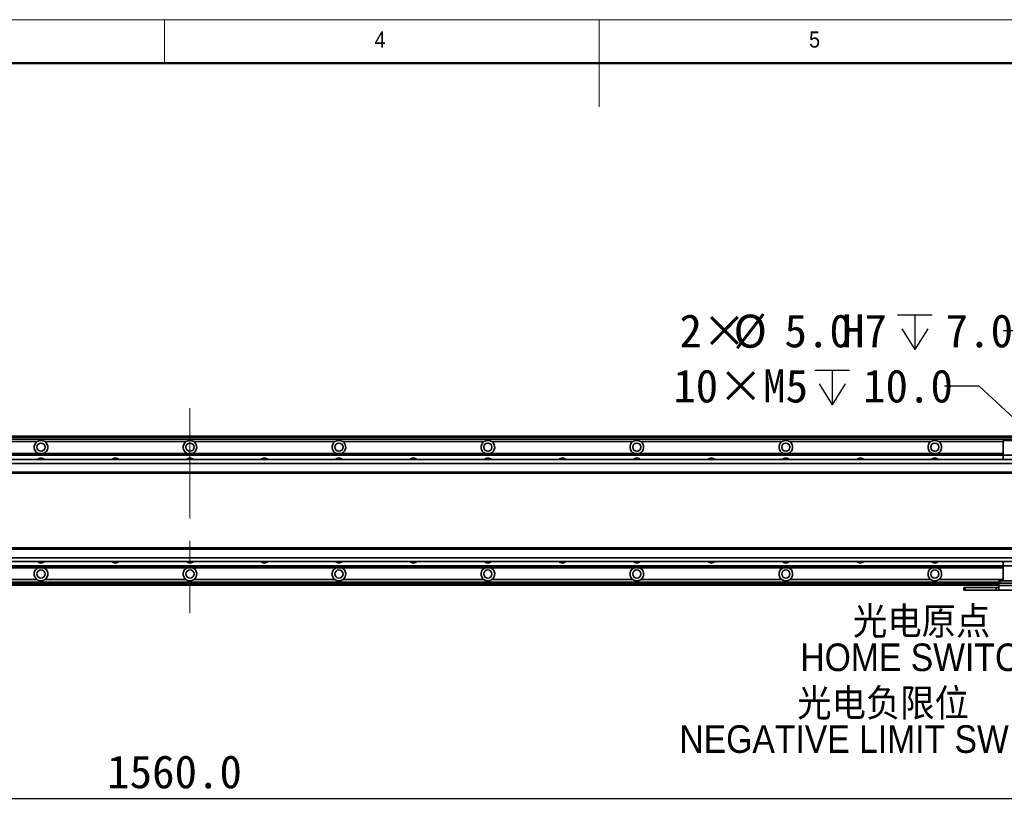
# Model space of a CAD drawing. Header units: millimetres. Extents: x 35 to 2905, y 35 to 2044.
# Tile 7 of 9: x 1003 to 1796, y 1410 to 2044. Entities that reach past the tile are written whole.
import ezdxf

# ---------------------------------------------------------------- set-up
doc = ezdxf.new("R2010")
doc.units = ezdxf.units.MM
doc.header["$LTSCALE"] = 7
doc.linetypes.add('CENTERX2', pattern=[20.32, 12.7, -2.54, 2.54, -2.54])
doc.layers.add('黑色实线', color=7, linetype='Continuous')
doc.styles.add('SLDTEXTSTYLE0', font='Gothic.ttf', dxfattribs={"width": 0.913, "bigfont": 'bigfont'})
doc.styles.add('SLDTEXTSTYLE1', font='Gothic.ttf', dxfattribs={"width": 0.913})
doc.styles.add('SLDTEXTSTYLE8', font='txt')
doc.dimstyles.new('SLDDIMSTYLE3', dxfattribs={"dimtxt": 26.6, "dimasz": 14, "dimexe": 0, "dimexo": 0.0625, "dimgap": 6.65, "dimtad": 2, "dimdec": 1, "dimrnd": 1e-09, "dimzin": 4, "dimdsep": 46, "dimtxsty": 'SLDTEXTSTYLE8', "dimsah": 1, "dimcen": 0.09, "dimadec": 0, "dimazin": 1, "dimtfac": 1, "dimtdec": 1, "dimtofl": 0, "dimtmove": 0, "dimatfit": 3, "dimfxl": 0, "dimfrac": 2, "dimtolj": 1, "dimtzin": 12, "dimarcsym": 0})
doc.dimstyles.new('SLDDIMSTYLE4', dxfattribs={"dimtxt": 26.6, "dimasz": 14, "dimexe": 0, "dimexo": 0.0625, "dimgap": 6.65, "dimtad": 0, "dimtih": 1, "dimtoh": 1, "dimdec": 1, "dimrnd": 1e-09, "dimzin": 4, "dimdsep": 46, "dimtxsty": 'SLDTEXTSTYLE8', "dimsah": 1, "dimcen": 0, "dimadec": 0, "dimazin": 1, "dimtfac": 1, "dimtdec": 1, "dimtofl": 0, "dimtmove": 0, "dimatfit": 3, "dimfxl": 0, "dimfrac": 2, "dimtolj": 1, "dimtzin": 12, "dimarcsym": 0})
doc.dimstyles.new('SLDDIMSTYLE5', dxfattribs={"dimtxt": 26.6, "dimasz": 14, "dimexe": 0, "dimexo": 0.0625, "dimgap": 6.65, "dimtad": 0, "dimtih": 1, "dimtoh": 1, "dimdec": 1, "dimrnd": 1e-09, "dimzin": 12, "dimdsep": 46, "dimtxsty": 'SLDTEXTSTYLE8', "dimsah": 1, "dimcen": 0, "dimadec": 0, "dimazin": 3, "dimtfac": 1, "dimtdec": 1, "dimtofl": 0, "dimtmove": 0, "dimatfit": 3, "dimfxl": 0, "dimfrac": 2, "dimtolj": 1, "dimtzin": 12, "dimarcsym": 0})

# ---------------------------------------------------------------- blocks, each defined once
blk = doc.blocks.new('SW_SYMBOL_HOLE_DEPTH')
at = {"layer": '黑色实线', "color": 0}
for p, q in [((0, 6125), (5600, 6125)), ((2800, 6125), (2800, 525)), ((700, 3885), (2800, 525)), ((4900, 3885), (2800, 525))]:
    blk.add_line(p, q, dxfattribs=at)
blk = doc.blocks.new('_D_10')
at = {"layer": '黑色实线'}
for p, q in [((1823.52, 1793.64), (1795.52, 1793.64)), ((1906.26, 1700.81), (1823.52, 1793.64))]:
    blk.add_line(p, q, dxfattribs=at)
blk.add_solid([(1906.26, 1700.81), (1898.52, 1712.66), (1895.38, 1709.86)], dxfattribs=at)
at = {"layer": '黑色实线', "xscale": 0.004985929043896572, "yscale": 0.004985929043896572, "zscale": 0.004985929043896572}
blk.add_blockref('SW_SYMBOL_HOLE_DEPTH', (1710.26, 1775.92), dxfattribs=at)
at = {"layer": '黑色实线', "char_height": 26.6, "attachment_point": 1, "style": 'SLDTEXTSTYLE8'}
for s, insert in [('2×', (1534.76, 1806.93)), ('%%c', (1578.28, 1806.67)), ('5.0', (1619.37, 1806.93)), ('H7', (1665.7, 1806.93)), ('7.0', (1749.19, 1806.93))]:
    blk.add_mtext(s, dxfattribs=dict(at, insert=insert))
blk = doc.blocks.new('_D_13')
at = {"layer": '黑色实线'}
for p, q in [((1776.19, 1749.13), (1748.19, 1749.13)), ((1828.89, 1700.37), (1776.19, 1749.13))]:
    blk.add_line(p, q, dxfattribs=at)
blk.add_solid([(1828.89, 1700.37), (1820.04, 1711.42), (1817.18, 1708.33)], dxfattribs=at)
at = {"layer": '黑色实线', "xscale": 0.004985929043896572, "yscale": 0.004985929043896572, "zscale": 0.004985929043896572}
blk.add_blockref('SW_SYMBOL_HOLE_DEPTH', (1643.71, 1731.52), dxfattribs=at)
at = {"layer": '黑色实线', "char_height": 26.6, "attachment_point": 1, "style": 'SLDTEXTSTYLE8'}
for s, insert in [('10×M5', (1529.74, 1762.53)), ('10.0', (1682.65, 1762.53))]:
    blk.add_mtext(s, dxfattribs=dict(at, insert=insert))
blk = doc.blocks.new('_D_20')
at = {"layer": '黑色实线'}
for p, q in [((1920.43, 1517.48), (1920.43, 1410.14)), ((360.43, 1513.63), (360.43, 1410.14)), ((360.43, 1417.14), (1920.43, 1417.14))]:
    blk.add_line(p, q, dxfattribs=at)
for points in [[(360.43, 1417.14), (374.43, 1415.04), (374.43, 1419.24)], [(1920.43, 1417.14), (1906.43, 1419.24), (1906.43, 1415.04)]]:
    blk.add_solid(points, dxfattribs=at)
at = {"layer": '黑色实线', "insert": (1073.75, 1452.04), "char_height": 26.6, "attachment_point": 1, "style": 'SLDTEXTSTYLE8'}
blk.add_mtext('1560.0', dxfattribs=at)
blk = doc.blocks.new('SW_NOTE_5')
at = {"layer": '黑色实线', "color": 0, "char_height": 22.225, "attachment_point": 2}
for s, insert, style in [('光电原点', (-106.48, 40.07), 'SLDTEXTSTYLE0'), ('HOME SWITCH', (-106.25, 10.84), 'SLDTEXTSTYLE1')]:
    blk.add_mtext(s, dxfattribs=dict(at, insert=insert, style=style))
blk = doc.blocks.new('SW_NOTE_6')
at = {"layer": '黑色实线', "color": 0, "char_height": 22.225, "attachment_point": 2}
for s, insert, style in [('光电负限位', (-170.23, 39.95), 'SLDTEXTSTYLE0'), ('NEGATIVE LIMIT SWITCH', (-170.02, 10.72), 'SLDTEXTSTYLE1')]:
    blk.add_mtext(s, dxfattribs=dict(at, insert=insert, style=style))

msp = doc.modelspace()

# ---------------------------------------------------------------- linework, layer by layer
at = {"color": 7, "linetype": 'Continuous', "lineweight": 18}
for p, q in [((2905, 2044), (35, 2044)), ((1120, 2009), (1120, 2044)), ((1470, 2044), (1470, 1974)), ((70, 2009), (2870, 2009))]:
    msp.add_line(p, q, dxfattribs=at)
at = {"color": 7, "linetype": 'Continuous', "lineweight": 50}
msp.add_line((2870, 2009), (70, 2009), dxfattribs=at)
at = {"color": 7, "linetype": 'Continuous', "lineweight": 35}
for p, q in [((1821.43, 1708.94), (459.43, 1708.94)), ((459.43, 1708.74), (1821.43, 1708.74)), ((459.43, 1708.54), (1821.43, 1708.54)), ((1821.43, 1708.44), (459.43, 1708.44)), ((1821.43, 1706.44), (459.43, 1706.44)), ((2045.43, 1705.44), (1795.43, 1705.44)), ((1795.43, 1705.44), (1795.43, 1693.44)), ((1017.26, 1704.44), (903.6, 1704.44)), ((1137.26, 1704.44), (1023.6, 1704.44)), ((1257.26, 1704.44), (1143.6, 1704.44)), ((1377.26, 1704.44), (1263.6, 1704.44)), ((1497.26, 1704.44), (1383.6, 1704.44)), ((1617.26, 1704.44), (1503.6, 1704.44)), ((1737.26, 1704.44), (1623.6, 1704.44)), ((2065.93, 1689.94), (214.93, 1689.94)), ((485.43, 1694.94), (1795.43, 1694.94)), ((485.43, 1694.64), (1795.43, 1694.64)), ((485.43, 1693.74), (1795.43, 1693.74)), ((485.43, 1693.45), (1795.43, 1693.45)), ((2045.43, 1693.44), (1795.43, 1693.44)), ((1795.43, 1693.44), (1795.43, 1689.94)), ((2065.93, 1686.94), (214.93, 1686.94)), ((2065.93, 1679.94), (214.93, 1679.94)), ((214.93, 1678.94), (2065.93, 1678.94)), ((2065.93, 1618.94), (214.93, 1618.94)), ((2065.93, 1617.94), (214.93, 1617.94)), ((2065.93, 1610.94), (214.93, 1610.94)), ((2065.93, 1607.94), (214.93, 1607.94)), ((485.43, 1604.43), (1795.43, 1604.43)), ((485.43, 1604.14), (1795.43, 1604.14)), ((485.43, 1603.24), (1795.43, 1603.24)), ((485.43, 1602.95), (1795.43, 1602.95)), ((1795.43, 1607.94), (1795.43, 1604.44)), ((2045.43, 1604.44), (1795.43, 1604.44)), ((1795.43, 1604.44), (1795.43, 1592.44)), ((1791.93, 1591.45), (490.93, 1591.45)), ((1791.93, 1588.94), (490.93, 1588.94)), ((1017.26, 1593.45), (903.6, 1593.45)), ((1137.26, 1593.45), (1023.6, 1593.45)), ((1257.26, 1593.45), (1143.6, 1593.45)), ((1377.26, 1593.45), (1263.6, 1593.45)), ((1497.26, 1593.45), (1383.6, 1593.45)), ((1617.26, 1593.45), (1503.6, 1593.45)), ((1737.26, 1593.45), (1623.6, 1593.45)), ((1763.93, 1584.94), (1763.93, 1586.94)), ((1763.93, 1586.94), (1764.93, 1586.94)), ((1764.93, 1586.94), (1764.93, 1584.94)), ((1764.93, 1586.94), (1789.93, 1586.94)), ((1789.93, 1584.94), (1789.93, 1586.94)), ((1789.93, 1586.94), (1791.93, 1586.94)), ((1791.93, 1590.44), (1791.93, 1592.44)), ((1791.93, 1592.44), (1792.93, 1592.44)), ((1792.93, 1590.44), (1791.93, 1590.44)), ((1791.93, 1588.61), (1791.93, 1590.44)), ((1791.93, 1588.61), (1826.93, 1588.61)), ((1791.93, 1584.94), (1791.93, 1588.61)), ((1792.93, 1592.44), (1792.93, 1590.44)), ((1792.93, 1592.44), (1795.43, 1592.44)), ((1792.93, 1590.44), (1825.93, 1590.44)), ((2045.43, 1592.44), (1795.43, 1592.44)), ((1764.93, 1584.94), (1763.93, 1584.94)), ((1764.93, 1584.94), (1789.93, 1584.94)), ((1791.93, 1584.94), (1789.93, 1584.94)), ((1826.93, 1584.94), (1791.93, 1584.94))]:
    msp.add_line(p, q, dxfattribs=at)
at = {"color": 8, "linetype": 'Continuous', "lineweight": 35}
for p, q in [((1821.43, 1707.94), (459.43, 1707.94)), ((1795.43, 1704.44), (1743.6, 1704.44)), ((1791.93, 1589.94), (490.93, 1589.94)), ((1795.43, 1593.45), (1743.6, 1593.45))]:
    msp.add_line(p, q, dxfattribs=at)
at = {"color": 7, "linetype": 'Continuous', "lineweight": 35}
for centre in [(1020.43, 1699.94), (1140.43, 1699.94), (1260.43, 1699.94), (1380.43, 1699.94), (1500.43, 1699.94), (1620.43, 1699.94), (1740.43, 1699.94), (1020.43, 1597.94), (1140.43, 1597.94), (1260.43, 1597.94), (1380.43, 1597.94), (1500.43, 1597.94), (1620.43, 1597.94), (1740.43, 1597.94)]:
    msp.add_circle(centre, 3.3, dxfattribs=at)
for centre, radius, start, end in [((1020.43, 1699.94), 5.5, 125.18979, 245.50882), ((1020.43, 1699.94), 5.5, 294.49118, 54.81021), ((1140.43, 1699.94), 5.5, 125.18979, 245.50882), ((1140.43, 1699.94), 5.5, 294.49118, 54.81021), ((1260.43, 1699.94), 5.5, 125.18979, 245.50882), ((1260.43, 1699.94), 5.5, 294.49118, 54.81021), ((1380.43, 1699.94), 5.5, 125.18979, 245.50882), ((1380.43, 1699.94), 5.5, 294.49118, 54.81021), ((1500.43, 1699.94), 5.5, 125.18979, 245.50882), ((1500.43, 1699.94), 5.5, 294.49118, 54.81021), ((1620.43, 1699.94), 5.5, 125.18979, 245.50882), ((1620.43, 1699.94), 5.5, 294.49118, 54.81021), ((1740.43, 1699.94), 5.5, 125.18979, 245.50882), ((1740.43, 1699.94), 5.5, 294.49118, 54.81021), ((1020.43, 1687.44), 3.75, 41.91572, 138.08428), ((1080.43, 1687.44), 3.75, 41.91572, 138.08428), ((1140.43, 1687.44), 3.75, 41.91572, 138.08428), ((1200.43, 1687.44), 3.75, 41.91572, 138.08428), ((1260.43, 1687.44), 3.75, 41.91572, 138.08428), ((1320.43, 1687.44), 3.75, 41.91572, 138.08428), ((1380.43, 1687.44), 3.75, 41.91572, 138.08428), ((1440.43, 1687.44), 3.75, 41.91572, 138.08428), ((1500.43, 1687.44), 3.75, 41.91572, 138.08428), ((1560.43, 1687.44), 3.75, 41.91572, 138.08428), ((1620.43, 1687.44), 3.75, 41.91572, 138.08428), ((1680.43, 1687.44), 3.75, 41.91572, 138.08428), ((1740.43, 1687.44), 3.75, 41.91572, 138.08428), ((1020.43, 1597.94), 5.5, 114.49118, 234.81021), ((1020.43, 1610.45), 3.75, 221.91572, 318.08428), ((1020.43, 1597.94), 5.5, 305.18979, 65.50882), ((1080.43, 1610.45), 3.75, 221.91572, 318.08428), ((1140.43, 1597.94), 5.5, 114.49118, 234.81021), ((1140.43, 1610.45), 3.75, 221.91572, 318.08428), ((1140.43, 1597.94), 5.5, 305.18979, 65.50882), ((1200.43, 1610.45), 3.75, 221.91572, 318.08428), ((1260.43, 1597.94), 5.5, 114.49118, 234.81021), ((1260.43, 1610.45), 3.75, 221.91572, 318.08428), ((1260.43, 1597.94), 5.5, 305.18979, 65.50882), ((1320.43, 1610.45), 3.75, 221.91572, 318.08428), ((1380.43, 1597.94), 5.5, 114.49118, 234.81021), ((1380.43, 1610.45), 3.75, 221.91572, 318.08428), ((1380.43, 1597.94), 5.5, 305.18979, 65.50882), ((1440.43, 1610.45), 3.75, 221.91572, 318.08428), ((1500.43, 1597.94), 5.5, 114.49118, 234.81021), ((1500.43, 1610.45), 3.75, 221.91572, 318.08428), ((1500.43, 1597.94), 5.5, 305.18979, 65.50882), ((1560.43, 1610.45), 3.75, 221.91572, 318.08428), ((1620.43, 1597.94), 5.5, 114.49118, 234.81021), ((1620.43, 1610.45), 3.75, 221.91572, 318.08428), ((1620.43, 1597.94), 5.5, 305.18979, 65.50882), ((1680.43, 1610.45), 3.75, 221.91572, 318.08428), ((1740.43, 1597.94), 5.5, 114.49118, 234.81021), ((1740.43, 1610.45), 3.75, 221.91572, 318.08428), ((1740.43, 1597.94), 5.5, 305.18979, 65.50882)]:
    msp.add_arc(centre, radius, start, end, dxfattribs=at)
for points, knots in [([(1023.6, 1704.44), (1023.14, 1704.71), (1022.19, 1705.26), (1020.51, 1705.52), (1018.76, 1705.3), (1017.76, 1704.72), (1017.26, 1704.44)], [0, 0, 0, 0, 0.235694, 0.486481, 0.744851, 1, 1, 1, 1]), ([(1143.6, 1704.44), (1143.14, 1704.71), (1142.19, 1705.26), (1140.51, 1705.52), (1138.76, 1705.3), (1137.76, 1704.72), (1137.26, 1704.44)], [0, 0, 0, 0, 0.235694, 0.486481, 0.744851, 1, 1, 1, 1]), ([(1263.6, 1704.44), (1263.14, 1704.71), (1262.19, 1705.26), (1260.51, 1705.52), (1258.76, 1705.3), (1257.76, 1704.72), (1257.26, 1704.44)], [0, 0, 0, 0, 0.235682, 0.486473, 0.744847, 1, 1, 1, 1]), ([(1383.6, 1704.44), (1383.14, 1704.71), (1382.19, 1705.26), (1380.51, 1705.52), (1378.76, 1705.3), (1377.76, 1704.72), (1377.26, 1704.44)], [0, 0, 0, 0, 0.235682, 0.486473, 0.744847, 1, 1, 1, 1]), ([(1503.6, 1704.44), (1503.14, 1704.71), (1502.19, 1705.26), (1500.51, 1705.52), (1498.76, 1705.3), (1497.76, 1704.72), (1497.26, 1704.44)], [0, 0, 0, 0, 0.235682, 0.486473, 0.744847, 1, 1, 1, 1]), ([(1623.6, 1704.44), (1623.14, 1704.71), (1622.19, 1705.26), (1620.51, 1705.52), (1618.76, 1705.3), (1617.76, 1704.72), (1617.26, 1704.44)], [0, 0, 0, 0, 0.235682, 0.486473, 0.744847, 1, 1, 1, 1]), ([(1743.6, 1704.44), (1743.14, 1704.71), (1742.19, 1705.26), (1740.51, 1705.52), (1738.76, 1705.3), (1737.76, 1704.72), (1737.26, 1704.44)], [0, 0, 0, 0, 0.235682, 0.486473, 0.744847, 1, 1, 1, 1]), ([(1017.26, 1593.45), (1017.72, 1593.18), (1018.67, 1592.62), (1020.35, 1592.36), (1022.09, 1592.58), (1023.1, 1593.16), (1023.6, 1593.45)], [0, 0, 0, 0, 0.235694, 0.486464, 0.744851, 1, 1, 1, 1]), ([(1137.26, 1593.45), (1137.72, 1593.18), (1138.67, 1592.62), (1140.35, 1592.36), (1142.09, 1592.58), (1143.1, 1593.16), (1143.6, 1593.45)], [0, 0, 0, 0, 0.235694, 0.486464, 0.744851, 1, 1, 1, 1]), ([(1257.26, 1593.45), (1257.72, 1593.18), (1258.67, 1592.62), (1260.35, 1592.36), (1262.09, 1592.58), (1263.1, 1593.16), (1263.6, 1593.45)], [0, 0, 0, 0, 0.235682, 0.486473, 0.744847, 1, 1, 1, 1]), ([(1377.26, 1593.45), (1377.72, 1593.18), (1378.67, 1592.62), (1380.35, 1592.36), (1382.09, 1592.58), (1383.1, 1593.16), (1383.6, 1593.45)], [0, 0, 0, 0, 0.235682, 0.486473, 0.744847, 1, 1, 1, 1]), ([(1497.26, 1593.45), (1497.72, 1593.18), (1498.67, 1592.62), (1500.35, 1592.36), (1502.09, 1592.58), (1503.1, 1593.16), (1503.6, 1593.45)], [0, 0, 0, 0, 0.235682, 0.486473, 0.744847, 1, 1, 1, 1]), ([(1617.26, 1593.45), (1617.72, 1593.18), (1618.67, 1592.62), (1620.35, 1592.36), (1622.09, 1592.58), (1623.1, 1593.16), (1623.6, 1593.45)], [0, 0, 0, 0, 0.235682, 0.486473, 0.744847, 1, 1, 1, 1]), ([(1737.26, 1593.45), (1737.72, 1593.18), (1738.67, 1592.62), (1740.35, 1592.36), (1742.09, 1592.58), (1743.1, 1593.16), (1743.6, 1593.45)], [0, 0, 0, 0, 0.235682, 0.486473, 0.744847, 1, 1, 1, 1])]:
    msp.add_open_spline(points, degree=3, knots=knots, dxfattribs=at)
at = {"layer": '黑色实线', "linetype": 'CENTERX2', "lineweight": 18}
msp.add_line((1140.43, 1731.39), (1140.43, 1566.49), dxfattribs=at)

# ---------------------------------------------------------------- block references
at = {"layer": '黑色实线', "color": 7}
for name, p in [('SW_NOTE_5', (1836.32, 1531.13)), ('SW_NOTE_6', (1869.02, 1465.43))]:
    msp.add_blockref(name, p, dxfattribs=at)

# ---------------------------------------------------------------- texts
at = {"color": 7, "linetype": 'Continuous', "lineweight": 0, "char_height": 12.96, "attachment_point": 1, "style": 'SLDTEXTSTYLE1'}
for s, insert in [('4', (1289.17, 2034.52)), ('5', (1639.17, 2034.52))]:
    msp.add_mtext(s, dxfattribs=dict(at, insert=insert))

# ---------------------------------------------------------------- dimensions: what is measured, and where the dimension line sits
at = {"layer": '黑色实线'}
dim = msp.add_diameter_dim_2p(p1=(1909.59, 1697.07), p2=(1906.26, 1700.81), text='2×<>H7{\\fGDT;x}7.0', dimstyle='SLDDIMSTYLE4', dxfattribs=at)
dim.commit()
dim.dimension.update_dxf_attribs({"geometry": '_D_10', "text_midpoint": (1665.14, 1793.64), "dimtype": 163})
dim = msp.add_diameter_dim_2p(p1=(1831.97, 1697.51), p2=(1828.89, 1700.37), text='10×M5{\\fGDT;x}10.0', dimstyle='SLDDIMSTYLE5', override={"dimpost": '<>'}, dxfattribs=at)
dim.commit()
dim.dimension.update_dxf_attribs({"geometry": '_D_13', "text_midpoint": (1638.96, 1749.13), "dimtype": 163})
dim = msp.add_linear_dim(base=(1920.43, 1417.14), p1=(360.43, 1522.52), p2=(1920.43, 1526.37), dimstyle='SLDDIMSTYLE3', dxfattribs=at)
dim.commit()
dim.dimension.update_dxf_attribs({"geometry": '_D_20', "text_midpoint": (1125.74, 1417.14), "dimtype": 160})

doc.saveas('drawing.dxf')
